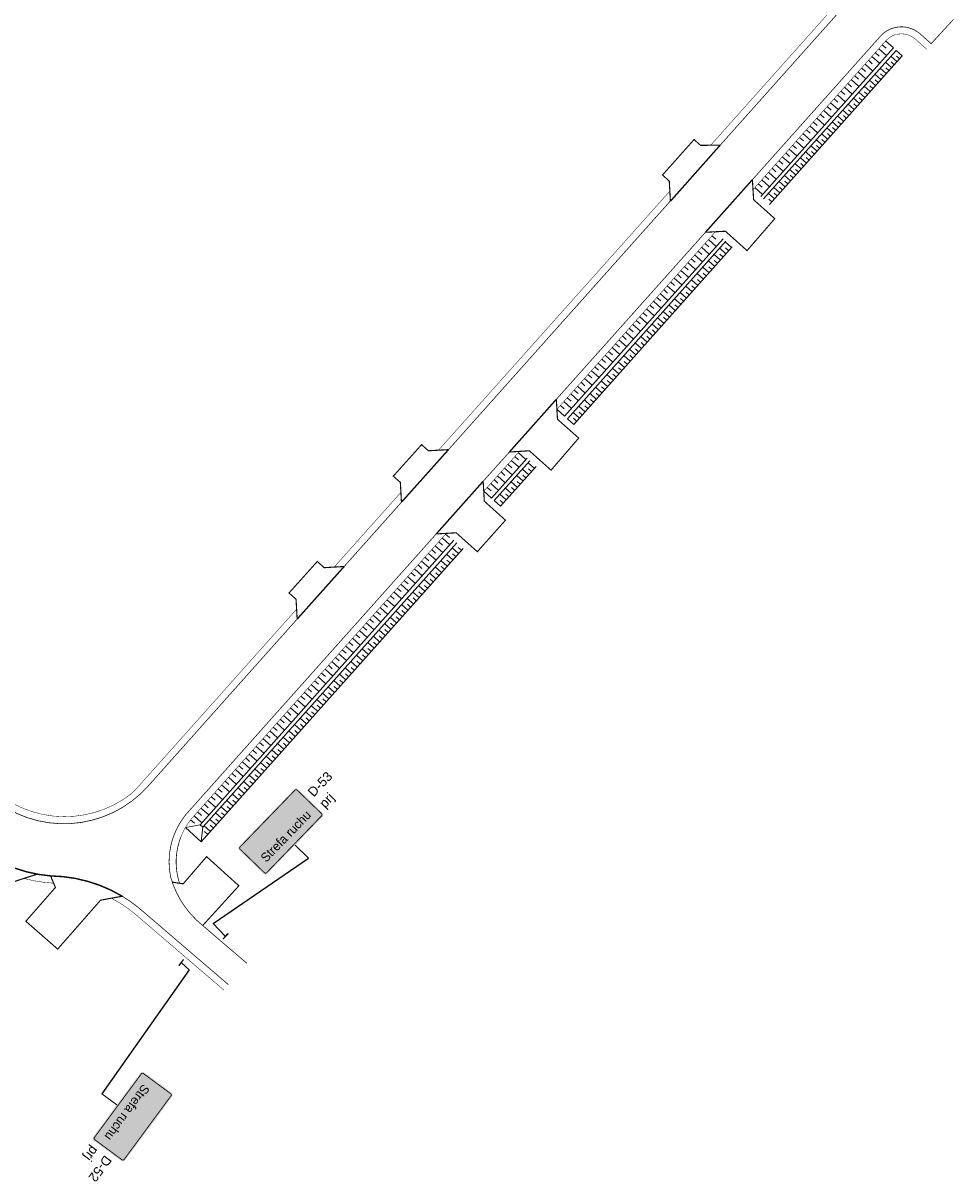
# Model space of a CAD drawing. Header units: metres. Extents: x 7442713 to 7443654, y 5636709 to 5637158.
# Tile 10 of 14: x 7443450 to 7443549, y 5636797 to 5636920. Entities that reach past the tile are written whole.
import ezdxf
from ezdxf.enums import TextEntityAlignment as Align

# ---------------------------------------------------------------- set-up
doc = ezdxf.new("R2010")
doc.units = ezdxf.units.M
doc.linetypes.add('CENTER2', pattern=[1.125, 0.75, -0.125, 0.125, -0.125])
doc.linetypes.add('DASHED2', pattern=[0.375, 0.25, -0.125])
for name, color, linetype in [('gaPionowe', 7, 'Continuous'), ('K_kraweżnika_najazdowy', 7, 'Continuous'), ('K_krawędź pobocza', 7, 'Continuous'), ('K_pobocze', 32, 'Continuous'), ('K_rama zjazdu', 7, 'Continuous'), ('K_rów', 7, 'Continuous'), ('K_Skarpa', 7, 'Continuous'), ('zzz.gaVSDodTekst', 7, 'Continuous'), ('zzz.gaVSDomyslna', 7, 'Continuous'), ('zzz.gaVSNazwa', 7, 'Continuous'), ('zzz.gaVSStan', 7, 'Continuous'), ('zzz.gaVSWielkość', 7, 'Continuous')]:
    doc.layers.add(name, color=color, linetype=linetype)
doc.styles.add('GA-ATR-TEXT', font='arial.ttf', dxfattribs={"width": 0.9})
doc.styles.add('GA-SIGN-TEXT', font='GA_OZ_PION.ttf')
doc.styles.get("Standard").update_dxf_attribs({"font": 'simplex.shx'})
doc.dimstyles.new('GA-LEADER', dxfattribs={"dimtxt": 1, "dimasz": 1, "dimexe": 1, "dimexo": 1, "dimgap": 1, "dimtad": 1, "dimtxsty": 'Standard', "dimcen": 1, "dimadec": 0, "dimazin": 0, "dimtfac": 1, "dimtmove": 0, "dimatfit": 3, "dimfxl": 1, "dimarcsym": 0})

# ---------------------------------------------------------------- blocks, each defined once
blk = doc.blocks.new('gaVSTVcolumn0')
at = {"color": 0, "linetype": 'ByBlock', "lineweight": -2}
for p, q in [((-400, -30), (400, -30)), ((-400, -60), (-400, -30)), ((400, -60), (-400, -60)), ((400, -30), (400, -60))]:
    blk.add_line(p, q, dxfattribs=at)
blk.add_circle((0, 0), 30, dxfattribs=at)
blk = doc.blocks.new('gaVScolumn0')
at = {"color": 0, "linetype": 'ByBlock', "lineweight": -2}
blk.add_line((0, 0), (0, 400), dxfattribs=at)
at = {"color": 7, "style": 'GA-ATR-TEXT', "width": 0.9}
blk.add_attdef('X2', text='', height=150, dxfattribs=at).set_placement((-50, 0), align=Align.BOTTOM_RIGHT)
blk = doc.blocks.new('*U1257')
at = {"layer": 'zzz.gaVSDomyslna', "lineweight": 0, "true_color": 0xffffff}
blk.add_hatch(color=7, dxfattribs=at).paths.add_polyline_path([(450, 390, 0.414214), (420, 420), (-420, 420, 0.414214), (-450, 390), (-450, 30, 0.414214), (-420, 0), (420, 0, 0.414214), (450, 30)])
blk = doc.blocks.new('*U1258')
at = {"layer": 'zzz.gaVSDomyslna', "color": 18, "lineweight": 0, "true_color": 0x000000, "const_width": 9}
blk.add_lwpolyline([(436.5, 390), (436.5, 30, -0.414214), (420, 13.5), (-420, 13.5, -0.414214), (-436.5, 30), (-436.5, 390, -0.414214), (-420, 406.5), (420, 406.5, -0.414214), (436.5, 390, -1)], format="xyb", dxfattribs=at)
blk = doc.blocks.new('*U1259')
at = {"layer": 'zzz.gaVSDomyslna', "lineweight": 0, "true_color": 0x000000}
h = blk.add_hatch(color=18, dxfattribs=at)
edge = h.paths.add_edge_path()
edge.add_line((66, 305), (60, 311))
edge.add_line((60, 311), (53, 346))
edge.add_ellipse((0, -2054), major_axis=(1698, 1698), ratio=1, start_angle=43.7374, end_angle=46.2626)
edge.add_line((-53, 346), (-60, 311))
edge.add_line((-60, 311), (-66, 305))
edge.add_line((-66, 305), (-66, 251))
edge.add_line((-66, 251), (-60, 251))
edge.add_line((-60, 251), (-60, 233))
edge.add_line((-60, 233), (-42, 233))
edge.add_line((-42, 233), (-42, 251))
edge.add_line((-42, 251), (42, 251))
edge.add_line((42, 251), (42, 233))
edge.add_line((42, 233), (60, 233))
edge.add_line((60, 233), (60, 251))
edge.add_line((60, 251), (66, 251))
edge.add_line((66, 251), (66, 305))
h.paths.add_polyline_path([(60, 269), (60, 263), (-60, 263), (-60, 269)], flags=16)
h.paths.add_polyline_path([(-50, 311), (-46, 335), (46, 335), (50, 311)], flags=16)
edge = h.paths.add_edge_path(flags=16)
edge.add_ellipse((51, 287), major_axis=(-6.36, 6.36), ratio=1, start_angle=44.9998, end_angle=225.0003, ccw=False)
edge.add_ellipse((51, 287), major_axis=(6.36, 6.36), ratio=1, start_angle=-44.9998, end_angle=135, ccw=False)
edge = h.paths.add_edge_path(flags=16)
edge.add_ellipse((-51, 287), major_axis=(6.36, 6.36), ratio=1, start_angle=-44.9998, end_angle=135, ccw=False)
edge.add_ellipse((-51, 287), major_axis=(-6.36, 6.36), ratio=1, start_angle=44.9998, end_angle=225.0003, ccw=False)
at = {"layer": 'zzz.gaVSDomyslna', "color": 18, "linetype": 'ByBlock', "lineweight": 0, "true_color": 0x000000, "style": 'GA-SIGN-TEXT'}
blk.add_text('Strefa ruchu', height=96, dxfattribs=at).set_placement((0, 89), align=Align.CENTER)
blk = doc.blocks.new('*U1260')
at = {"layer": 'zzz.gaVSDomyslna', "lineweight": 0}
blk.add_hatch(color=10, dxfattribs=at).paths.add_polyline_path([(432, 378.494), (432, 390, 0.414214), (420, 402), (340.487, 402), (-432, 41.5059), (-432, 30, 0.414214), (-420, 18), (-340.487, 18)])
blk = doc.blocks.new('*U1262')
at = {"layer": 'zzz.gaVSDomyslna', "color": 7, "lineweight": 13, "true_color": 0xffffff, "xscale": 2, "yscale": 2}
blk.add_blockref('*U1257', (0, 0), dxfattribs=at)
at = {"layer": 'zzz.gaVSDomyslna', "color": 18, "lineweight": 13, "true_color": 0x000000, "xscale": 2, "yscale": 2}
for name in ['*U1258', '*U1259']:
    blk.add_blockref(name, (0, 0), dxfattribs=at)
at = {"layer": 'zzz.gaVSDomyslna', "color": 10, "lineweight": 13, "xscale": 2, "yscale": 2}
blk.add_blockref('*U1260', (0, 0), dxfattribs=at)
blk = doc.blocks.new('*U1256')
at = {"layer": 'zzz.gaVSDomyslna', "lineweight": 13}
blk.add_blockref('*U1262', (0, 0), dxfattribs=at)
at = {"layer": 'zzz.gaVSDodTekst', "flags": 1}
blk.add_attdef('Addtext', text='', height=1, dxfattribs=at).set_placement((0, 0), align=Align.MIDDLE_LEFT)
at = {"layer": 'zzz.gaVSDomyslna', "flags": 1}
for tag in ['Height', 'Width', 'Position', 'Route', 'ItemNo', 'ID']:
    blk.add_attdef(tag, text='', height=1, dxfattribs=at).set_placement((0, 0), align=Align.MIDDLE_LEFT)
at = {"layer": 'zzz.gaVSNazwa', "style": 'GA-ATR-TEXT'}
blk.add_attdef('Name', text='', height=200, dxfattribs=at).set_placement((1000, 520), align=Align.MIDDLE_LEFT)
at = {"layer": 'zzz.gaVSStan', "style": 'GA-ATR-TEXT'}
blk.add_attdef('State', text='', height=200, dxfattribs=at).set_placement((1000, 180), align=Align.MIDDLE_LEFT)
at = {"layer": 'zzz.gaVSWielkość', "flags": 1}
blk.add_attdef('Size', text='', height=1, dxfattribs=at).set_placement((0, 0), align=Align.MIDDLE_LEFT)
blk = doc.blocks.new('*U1264')
at = {"layer": 'zzz.gaVSDomyslna', "lineweight": 0, "true_color": 0xffffff}
blk.add_hatch(color=7, dxfattribs=at).paths.add_polyline_path([(450, 390, 0.414214), (420, 420), (-420, 420, 0.414214), (-450, 390), (-450, 30, 0.414214), (-420, 0), (420, 0, 0.414214), (450, 30)])
blk = doc.blocks.new('*U1265')
at = {"layer": 'zzz.gaVSDomyslna', "color": 18, "lineweight": 0, "true_color": 0x000000, "const_width": 9}
blk.add_lwpolyline([(436.5, 390), (436.5, 30, -0.414214), (420, 13.5), (-420, 13.5, -0.414214), (-436.5, 30), (-436.5, 390, -0.414214), (-420, 406.5), (420, 406.5, -0.414214), (436.5, 390, -1)], format="xyb", dxfattribs=at)
blk = doc.blocks.new('*U1266')
at = {"layer": 'zzz.gaVSDomyslna', "lineweight": 0, "true_color": 0x000000}
h = blk.add_hatch(color=18, dxfattribs=at)
edge = h.paths.add_edge_path()
edge.add_line((66, 305), (60, 311))
edge.add_line((60, 311), (53, 346))
edge.add_ellipse((0, -2054), major_axis=(1698, 1698), ratio=1, start_angle=43.7374, end_angle=46.2626)
edge.add_line((-53, 346), (-60, 311))
edge.add_line((-60, 311), (-66, 305))
edge.add_line((-66, 305), (-66, 251))
edge.add_line((-66, 251), (-60, 251))
edge.add_line((-60, 251), (-60, 233))
edge.add_line((-60, 233), (-42, 233))
edge.add_line((-42, 233), (-42, 251))
edge.add_line((-42, 251), (42, 251))
edge.add_line((42, 251), (42, 233))
edge.add_line((42, 233), (60, 233))
edge.add_line((60, 233), (60, 251))
edge.add_line((60, 251), (66, 251))
edge.add_line((66, 251), (66, 305))
h.paths.add_polyline_path([(60, 269), (60, 263), (-60, 263), (-60, 269)], flags=16)
h.paths.add_polyline_path([(-50, 311), (-46, 335), (46, 335), (50, 311)], flags=16)
edge = h.paths.add_edge_path(flags=16)
edge.add_ellipse((51, 287), major_axis=(-6.36, 6.36), ratio=1, start_angle=44.9998, end_angle=225.0003, ccw=False)
edge.add_ellipse((51, 287), major_axis=(6.36, 6.36), ratio=1, start_angle=-44.9998, end_angle=135, ccw=False)
edge = h.paths.add_edge_path(flags=16)
edge.add_ellipse((-51, 287), major_axis=(6.36, 6.36), ratio=1, start_angle=-44.9998, end_angle=135, ccw=False)
edge.add_ellipse((-51, 287), major_axis=(-6.36, 6.36), ratio=1, start_angle=44.9998, end_angle=225.0003, ccw=False)
at = {"layer": 'zzz.gaVSDomyslna', "color": 18, "linetype": 'ByBlock', "lineweight": 0, "true_color": 0x000000, "style": 'GA-SIGN-TEXT'}
blk.add_text('Strefa ruchu', height=96, dxfattribs=at).set_placement((0, 89), align=Align.CENTER)
blk = doc.blocks.new('*U1268')
at = {"layer": 'zzz.gaVSDomyslna', "color": 7, "lineweight": 13, "true_color": 0xffffff, "xscale": 2, "yscale": 2}
blk.add_blockref('*U1264', (0, 0), dxfattribs=at)
at = {"layer": 'zzz.gaVSDomyslna', "color": 18, "lineweight": 13, "true_color": 0x000000, "xscale": 2, "yscale": 2}
for name in ['*U1265', '*U1266']:
    blk.add_blockref(name, (0, 0), dxfattribs=at)
blk = doc.blocks.new('*U1263')
at = {"layer": 'zzz.gaVSDomyslna', "lineweight": 13}
blk.add_blockref('*U1268', (0, 0), dxfattribs=at)
at = {"layer": 'zzz.gaVSDodTekst', "flags": 1}
blk.add_attdef('Addtext', text='', height=1, dxfattribs=at).set_placement((0, 0), align=Align.MIDDLE_LEFT)
at = {"layer": 'zzz.gaVSDomyslna', "flags": 1}
for tag in ['Height', 'Width', 'Position', 'Route', 'ItemNo', 'ID']:
    blk.add_attdef(tag, text='', height=1, dxfattribs=at).set_placement((0, 0), align=Align.MIDDLE_LEFT)
at = {"layer": 'zzz.gaVSNazwa', "style": 'GA-ATR-TEXT'}
blk.add_attdef('Name', text='', height=200, dxfattribs=at).set_placement((1000, 520), align=Align.MIDDLE_LEFT)
at = {"layer": 'zzz.gaVSStan', "style": 'GA-ATR-TEXT'}
blk.add_attdef('State', text='', height=200, dxfattribs=at).set_placement((1000, 180), align=Align.MIDDLE_LEFT)
at = {"layer": 'zzz.gaVSWielkość', "flags": 1}
blk.add_attdef('Size', text='', height=1, dxfattribs=at).set_placement((0, 0), align=Align.MIDDLE_LEFT)

msp = doc.modelspace()

# ---------------------------------------------------------------- linework, layer by layer
at = {"layer": 'K_kraweżnika_najazdowy', "color": 0, "linetype": 'DASHED2', "ltscale": 4, "const_width": 0.15}
for points in [[(7443519.3, 5636901.29), (7443524.6, 5636907.26)], [(7443523.03, 5636897.99), (7443528.02, 5636903.58)], [(7443502.18, 5636874.63), (7443507.17, 5636880.23)], [(7443490.7, 5636869.29), (7443495.7, 5636874.88)], [(7443494.4, 5636865.92), (7443499.39, 5636871.52)], [(7443479.61, 5636856.87), (7443484.61, 5636862.46)]]:
    msp.add_lwpolyline(points, dxfattribs=at)
msp.add_lwpolyline([(7443445.12, 5636832.99, 0.158268), (7443453.39, 5636829.56, -0.131943), (7443461.01, 5636827.4, 0.74534)], format="xyb", dxfattribs=at)
at = {"layer": 'K_krawędź pobocza', "color": 76, "linetype": 'CENTER2', "ltscale": 3, "const_width": 0.08, "flags": 128}
for points in [[(7443534.77, 5636928.86), (7443537.61, 5636926.36, -0.415968), (7443537.86, 5636922.11), (7443524.29, 5636906.91)], [(7443547.03, 5636918.04), (7443545.86, 5636919.08, 0.41276), (7443541.63, 5636918.83), (7443528.02, 5636903.58)], [(7443473.54, 5636850.07), (7443463.76, 5636839.11, -0.411822), (7443446.89, 5636838.09), (7443436.4, 5636847.3)], [(7443466.14, 5636829.5, -0.123091), (7443466.33, 5636833.37, -0.093826), (7443467.72, 5636836.02)], [(7443467.1, 5636828.78, -0.154415), (7443467.05, 5636833.15, -0.01771), (7443467.22, 5636833.64)], [(7443453.39, 5636829.56, -0.024695), (7443451.97, 5636829.75, -0.024695)], [(7443474.26, 5636820.27), (7443469.62, 5636824.24, -0.160258), (7443466.14, 5636829.5, 0.041829)], [(7443472.31, 5636817.99), (7443463.04, 5636825.93, 0.041829), (7443461.01, 5636827.4, 0.041829)]]:
    msp.add_lwpolyline(points, format="xyb", dxfattribs=at)
for points in [[(7443547.03, 5636918.04), (7443549.4, 5636920.62)], [(7443519.29, 5636901.31), (7443495.7, 5636874.88)], [(7443523.03, 5636897.99), (7443507.17, 5636880.23)], [(7443502.18, 5636874.63), (7443499.39, 5636871.52)], [(7443490.7, 5636869.29), (7443484.61, 5636862.46)], [(7443494.4, 5636865.92), (7443477.42, 5636846.9)], [(7443479.61, 5636856.87), (7443473.54, 5636850.07)], [(7443467.72, 5636836.02), (7443477.42, 5636846.9)]]:
    msp.add_lwpolyline(points, dxfattribs=at)
at = {"layer": 'K_pobocze', "linetype": 'ByBlock', "ltscale": 4, "const_width": 0.05}
for points in [[(7443534.27, 5636928.3), (7443537.11, 5636925.79, -0.415968), (7443537.3, 5636922.61), (7443523.58, 5636907.24)], [(7443546.57, 5636917.44), (7443545.36, 5636918.52, 0.41276), (7443542.19, 5636918.33), (7443528.09, 5636902.53)], [(7443472.99, 5636850.57), (7443462.54, 5636838.86, -0.017722), (7443462.03, 5636838.34, -0.017722)], [(7443462.03, 5636838.34, -0.350657), (7443447.65, 5636838.42), (7443436.33, 5636848.36)], [(7443468.35, 5636835.62, 0.078269), (7443467.22, 5636833.64, 0.078269)], [(7443453.71, 5636828.79, -0.052388), (7443450.56, 5636829.29)], [(7443471.82, 5636817.42), (7443462.55, 5636825.36, 0.057385), (7443459.85, 5636827.19, 0.057385)]]:
    msp.add_lwpolyline(points, format="xyb", dxfattribs=at)
for points in [[(7443519.24, 5636902.37), (7443494.64, 5636874.82)], [(7443524.08, 5636898.04), (7443507.23, 5636879.17)], [(7443503.24, 5636874.69), (7443499.45, 5636870.46)], [(7443490.64, 5636870.34), (7443483.55, 5636862.4)], [(7443495.46, 5636865.98), (7443468.35, 5636835.62)], [(7443479.55, 5636857.92), (7443472.96, 5636850.54)], [(7443471.82, 5636817.42), (7443466.98, 5636821.56)]]:
    msp.add_lwpolyline(points, dxfattribs=at)
at = {"layer": 'K_rama zjazdu', "const_width": 0.12, "flags": 128}
for points in [[(7443524.6, 5636907.26), (7443522.51, 5636907.23), (7443521.82, 5636907.85), (7443518.46, 5636904.08), (7443519.18, 5636903.43), (7443519.3, 5636901.29)], [(7443523.03, 5636897.99), (7443525.15, 5636898.1), (7443527.45, 5636896.04), (7443530.4, 5636899.44), (7443528.15, 5636901.45), (7443528.02, 5636903.58)], [(7443507.17, 5636880.23), (7443507.29, 5636878.11), (7443509.55, 5636876.11), (7443506.61, 5636872.7), (7443504.3, 5636874.76), (7443502.18, 5636874.63)], [(7443490.7, 5636869.29), (7443490.58, 5636871.4), (7443489.83, 5636872.06), (7443492.84, 5636875.41), (7443493.57, 5636874.76), (7443495.7, 5636874.88)], [(7443499.39, 5636871.52), (7443499.51, 5636869.4), (7443501.76, 5636867.38), (7443498.77, 5636864.03), (7443496.52, 5636866.04), (7443494.4, 5636865.92)], [(7443479.61, 5636856.87), (7443479.49, 5636858.98), (7443478.74, 5636859.64), (7443481.75, 5636862.99), (7443482.48, 5636862.33), (7443484.61, 5636862.46)], [(7443451.97, 5636829.75), (7443449.52, 5636828.96), (7443447.96, 5636827.18), (7443444.58, 5636830.15), (7443445.29, 5636830.97), (7443445.12, 5636832.99)], [(7443469.57, 5636824.29), (7443473.41, 5636828.51), (7443469.98, 5636831.61), (7443467.49, 5636828.72), (7443466.32, 5636828.9)], [(7443461.01, 5636827.4), (7443458.7, 5636826.98), (7443454.14, 5636821.78), (7443450.76, 5636824.74), (7443453.9, 5636828.33), (7443453.39, 5636829.56)]]:
    msp.add_lwpolyline(points, dxfattribs=at)
at = {"layer": 'K_rów', "lineweight": 9}
for points in [[(7443543.01, 5636917.6), (7443528.91, 5636901.79)], [(7443543.31, 5636917.33), (7443529.2, 5636901.53)], [(7443543.95, 5636916.76), (7443529.84, 5636900.96)], [(7443524.9, 5636897.31), (7443508.05, 5636878.44)], [(7443525.2, 5636897.04), (7443508.35, 5636878.17)], [(7443525.87, 5636896.44), (7443509.02, 5636877.57)], [(7443504.06, 5636873.96), (7443500.28, 5636869.72)], [(7443504.36, 5636873.69), (7443500.57, 5636869.46)], [(7443505.03, 5636873.1), (7443501.24, 5636868.86)], [(7443496.28, 5636865.25), (7443469.28, 5636835)], [(7443496.58, 5636864.98), (7443469.58, 5636834.74)], [(7443497.25, 5636864.38), (7443469.41, 5636833.2)]]:
    msp.add_lwpolyline(points, dxfattribs=at)
at = {"layer": 'K_Skarpa', "lineweight": 9}
for p, q in [((7443541.83, 5636917.92), (7443542.24, 5636917.55)), ((7443542.19, 5636918.33), (7443543.01, 5636917.6)), ((7443540.73, 5636916.69), (7443541.55, 5636915.96)), ((7443541.09, 5636917.1), (7443541.5, 5636916.73)), ((7443541.46, 5636917.51), (7443542.28, 5636916.78)), ((7443543.38, 5636916.13), (7443542.75, 5636916.7)), ((7443543.95, 5636916.76), (7443543.31, 5636917.33)), ((7443543.66, 5636916.45), (7443543.35, 5636916.73)), ((7443539.63, 5636915.46), (7443540.04, 5636915.09)), ((7443540, 5636915.87), (7443540.82, 5636915.13)), ((7443540.36, 5636916.28), (7443540.77, 5636915.91)), ((7443542.25, 5636914.86), (7443541.61, 5636915.43)), ((7443542.81, 5636915.5), (7443542.18, 5636916.06)), ((7443542.53, 5636915.18), (7443542.21, 5636915.46)), ((7443543.1, 5636915.81), (7443542.78, 5636916.1)), ((7443538.53, 5636914.23), (7443539.35, 5636913.49)), ((7443538.9, 5636914.64), (7443539.31, 5636914.27)), ((7443539.26, 5636915.05), (7443540.08, 5636914.31)), ((7443541.12, 5636913.59), (7443540.48, 5636914.16)), ((7443541.68, 5636914.23), (7443541.05, 5636914.79)), ((7443541.4, 5636913.91), (7443541.08, 5636914.19)), ((7443541.96, 5636914.54), (7443541.65, 5636914.83)), ((7443537.43, 5636913), (7443537.84, 5636912.63)), ((7443537.8, 5636913.41), (7443538.62, 5636912.67)), ((7443538.16, 5636913.82), (7443538.57, 5636913.45)), ((7443539.98, 5636912.33), (7443539.35, 5636912.89)), ((7443540.55, 5636912.96), (7443539.92, 5636913.53)), ((7443540.27, 5636912.64), (7443539.95, 5636912.93)), ((7443540.83, 5636913.28), (7443540.52, 5636913.56)), ((7443536.33, 5636911.76), (7443537.15, 5636911.03)), ((7443536.7, 5636912.17), (7443537.11, 5636911.81)), ((7443537.06, 5636912.59), (7443537.89, 5636911.85)), ((7443539.42, 5636911.69), (7443538.78, 5636912.26)), ((7443539.13, 5636911.37), (7443538.82, 5636911.66)), ((7443539.7, 5636912.01), (7443539.38, 5636912.29)), ((7443535.23, 5636910.53), (7443535.64, 5636910.17)), ((7443535.6, 5636910.94), (7443536.42, 5636910.21)), ((7443535.97, 5636911.35), (7443536.38, 5636910.99)), ((7443538.29, 5636910.42), (7443537.65, 5636910.99)), ((7443538.85, 5636911.06), (7443538.22, 5636911.62)), ((7443538.57, 5636910.74), (7443538.25, 5636911.02)), ((7443534.13, 5636909.3), (7443534.96, 5636908.57)), ((7443534.5, 5636909.71), (7443534.91, 5636909.35)), ((7443534.87, 5636910.12), (7443535.69, 5636909.39)), ((7443537.15, 5636909.16), (7443536.52, 5636909.72)), ((7443537.72, 5636909.79), (7443537.08, 5636910.36)), ((7443537.44, 5636909.47), (7443537.12, 5636909.76)), ((7443538, 5636910.11), (7443537.69, 5636910.39)), ((7443533.04, 5636908.07), (7443533.45, 5636907.71)), ((7443533.4, 5636908.48), (7443534.22, 5636907.75)), ((7443533.77, 5636908.89), (7443534.18, 5636908.53)), ((7443536.02, 5636907.89), (7443535.39, 5636908.45)), ((7443536.59, 5636908.52), (7443535.95, 5636909.09)), ((7443536.3, 5636908.2), (7443535.99, 5636908.49)), ((7443536.87, 5636908.84), (7443536.55, 5636909.12)), ((7443531.94, 5636906.84), (7443532.76, 5636906.11)), ((7443532.3, 5636907.25), (7443532.71, 5636906.89)), ((7443532.67, 5636907.66), (7443533.49, 5636906.93)), ((7443534.89, 5636906.62), (7443534.25, 5636907.18)), ((7443535.45, 5636907.25), (7443534.82, 5636907.82)), ((7443535.17, 5636906.94), (7443534.85, 5636907.22)), ((7443535.74, 5636907.57), (7443535.42, 5636907.85)), ((7443530.84, 5636905.61), (7443531.25, 5636905.24)), ((7443531.2, 5636906.02), (7443532.02, 5636905.29)), ((7443531.57, 5636906.43), (7443531.98, 5636906.06)), ((7443533.76, 5636905.35), (7443533.12, 5636905.92)), ((7443534.32, 5636905.98), (7443533.69, 5636906.55)), ((7443534.04, 5636905.67), (7443533.72, 5636905.95)), ((7443534.61, 5636906.3), (7443534.29, 5636906.58)), ((7443529.74, 5636904.38), (7443530.56, 5636903.65)), ((7443530.11, 5636904.79), (7443530.52, 5636904.42)), ((7443530.47, 5636905.2), (7443531.29, 5636904.47)), ((7443532.62, 5636904.08), (7443531.99, 5636904.65)), ((7443533.19, 5636904.72), (7443532.56, 5636905.28)), ((7443532.91, 5636904.4), (7443532.59, 5636904.68)), ((7443533.47, 5636905.03), (7443533.16, 5636905.32)), ((7443528.64, 5636903.15), (7443529.05, 5636902.78)), ((7443529.01, 5636903.56), (7443529.83, 5636902.83)), ((7443529.37, 5636903.97), (7443529.78, 5636903.6)), ((7443531.49, 5636902.81), (7443530.86, 5636903.38)), ((7443532.06, 5636903.45), (7443531.42, 5636904.01)), ((7443531.78, 5636903.13), (7443531.46, 5636903.41)), ((7443532.34, 5636903.77), (7443532.02, 5636904.05)), ((7443528.27, 5636902.74), (7443529.09, 5636902.01)), ((7443530.36, 5636901.55), (7443529.73, 5636902.11)), ((7443530.93, 5636902.18), (7443530.29, 5636902.75)), ((7443530.64, 5636901.86), (7443530.33, 5636902.15)), ((7443531.21, 5636902.5), (7443530.89, 5636902.78)), ((7443530.08, 5636901.23), (7443529.76, 5636901.51)), ((7443523.35, 5636897.22), (7443524.17, 5636896.49)), ((7443523.72, 5636897.63), (7443524.13, 5636897.27)), ((7443525.81, 5636896.37), (7443525.13, 5636896.97)), ((7443522.25, 5636895.99), (7443522.66, 5636895.63)), ((7443522.62, 5636896.4), (7443523.44, 5636895.67)), ((7443522.98, 5636896.81), (7443523.39, 5636896.45)), ((7443525.21, 5636895.7), (7443524.54, 5636896.3)), ((7443524.91, 5636895.36), (7443524.57, 5636895.66)), ((7443525.51, 5636896.03), (7443525.17, 5636896.33)), ((7443521.15, 5636894.76), (7443521.97, 5636894.03)), ((7443521.52, 5636895.17), (7443521.93, 5636894.8)), ((7443521.88, 5636895.58), (7443522.71, 5636894.85)), ((7443524.01, 5636894.36), (7443523.34, 5636894.96)), ((7443524.61, 5636895.03), (7443523.94, 5636895.63)), ((7443524.31, 5636894.69), (7443523.97, 5636894.99)), ((7443520.05, 5636893.53), (7443520.46, 5636893.16)), ((7443520.42, 5636893.94), (7443521.24, 5636893.21)), ((7443520.79, 5636894.35), (7443521.2, 5636893.98)), ((7443522.81, 5636893.01), (7443522.14, 5636893.61)), ((7443523.41, 5636893.68), (7443522.74, 5636894.28)), ((7443523.11, 5636893.35), (7443522.77, 5636893.65)), ((7443523.71, 5636894.02), (7443523.37, 5636894.32)), ((7443518.95, 5636892.3), (7443519.78, 5636891.57)), ((7443519.32, 5636892.71), (7443519.73, 5636892.34)), ((7443519.69, 5636893.12), (7443520.51, 5636892.39)), ((7443521.61, 5636891.67), (7443520.94, 5636892.27)), ((7443522.21, 5636892.34), (7443521.54, 5636892.94)), ((7443521.91, 5636892.01), (7443521.57, 5636892.31)), ((7443522.51, 5636892.68), (7443522.17, 5636892.98)), ((7443517.86, 5636891.07), (7443518.27, 5636890.7)), ((7443518.22, 5636891.48), (7443519.04, 5636890.75)), ((7443518.59, 5636891.89), (7443519, 5636891.52)), ((7443520.41, 5636890.33), (7443519.74, 5636890.93)), ((7443521.01, 5636891), (7443520.34, 5636891.6)), ((7443520.71, 5636890.66), (7443520.38, 5636890.96)), ((7443521.31, 5636891.33), (7443520.98, 5636891.63)), ((7443516.76, 5636889.84), (7443517.58, 5636889.1)), ((7443517.12, 5636890.25), (7443517.53, 5636889.88)), ((7443517.49, 5636890.66), (7443518.31, 5636889.93)), ((7443519.21, 5636888.98), (7443518.54, 5636889.58)), ((7443519.81, 5636889.66), (7443519.14, 5636890.26)), ((7443519.51, 5636889.32), (7443519.18, 5636889.62)), ((7443520.11, 5636889.99), (7443519.78, 5636890.29)), ((7443515.66, 5636888.61), (7443516.07, 5636888.24)), ((7443516.02, 5636889.02), (7443516.84, 5636888.28)), ((7443516.39, 5636889.43), (7443516.8, 5636889.06)), ((7443518.61, 5636888.31), (7443517.94, 5636888.91)), ((7443518.31, 5636887.98), (7443517.98, 5636888.28)), ((7443518.91, 5636888.65), (7443518.58, 5636888.95)), ((7443514.56, 5636887.38), (7443515.38, 5636886.64)), ((7443514.93, 5636887.79), (7443515.34, 5636887.42)), ((7443515.29, 5636888.2), (7443516.11, 5636887.46)), ((7443517.42, 5636886.97), (7443516.74, 5636887.57)), ((7443518.01, 5636887.64), (7443517.34, 5636888.24)), ((7443517.71, 5636887.31), (7443517.38, 5636887.61)), ((7443513.46, 5636886.14), (7443513.87, 5636885.78)), ((7443513.83, 5636886.55), (7443514.65, 5636885.82)), ((7443514.19, 5636886.97), (7443514.6, 5636886.6)), ((7443516.22, 5636885.63), (7443515.54, 5636886.23)), ((7443516.82, 5636886.3), (7443516.14, 5636886.9)), ((7443516.52, 5636885.96), (7443516.18, 5636886.26)), ((7443517.12, 5636886.64), (7443516.78, 5636886.93)), ((7443512.36, 5636884.91), (7443513.18, 5636884.18)), ((7443512.73, 5636885.32), (7443513.14, 5636884.96)), ((7443513.09, 5636885.73), (7443513.91, 5636885)), ((7443515.02, 5636884.29), (7443514.35, 5636884.88)), ((7443515.62, 5636884.96), (7443514.95, 5636885.56)), ((7443515.32, 5636884.62), (7443514.98, 5636884.92)), ((7443515.92, 5636885.29), (7443515.58, 5636885.59)), ((7443511.26, 5636883.68), (7443511.67, 5636883.32)), ((7443511.63, 5636884.09), (7443512.45, 5636883.36)), ((7443512, 5636884.5), (7443512.41, 5636884.14)), ((7443513.82, 5636882.94), (7443513.15, 5636883.54)), ((7443514.42, 5636883.61), (7443513.75, 5636884.21)), ((7443514.12, 5636883.28), (7443513.78, 5636883.58)), ((7443514.72, 5636883.95), (7443514.38, 5636884.25)), ((7443510.16, 5636882.45), (7443510.98, 5636881.72)), ((7443510.53, 5636882.86), (7443510.94, 5636882.5)), ((7443510.9, 5636883.27), (7443511.72, 5636882.54)), ((7443512.62, 5636881.6), (7443511.95, 5636882.2)), ((7443513.22, 5636882.27), (7443512.55, 5636882.87)), ((7443512.92, 5636881.94), (7443512.58, 5636882.24)), ((7443513.52, 5636882.61), (7443513.18, 5636882.91)), ((7443509.06, 5636881.22), (7443509.48, 5636880.85)), ((7443509.43, 5636881.63), (7443510.25, 5636880.9)), ((7443509.8, 5636882.04), (7443510.21, 5636881.68)), ((7443512.02, 5636880.93), (7443511.35, 5636881.53)), ((7443511.72, 5636880.59), (7443511.39, 5636880.89)), ((7443512.32, 5636881.26), (7443511.98, 5636881.56)), ((7443507.97, 5636879.99), (7443508.79, 5636879.26)), ((7443508.33, 5636880.4), (7443508.74, 5636880.03)), ((7443508.7, 5636880.81), (7443509.52, 5636880.08)), ((7443510.82, 5636879.59), (7443510.15, 5636880.18)), ((7443511.42, 5636880.26), (7443510.75, 5636880.86)), ((7443511.12, 5636879.92), (7443510.79, 5636880.22)), ((7443507.23, 5636879.17), (7443508.05, 5636878.44)), ((7443507.6, 5636879.58), (7443508.01, 5636879.21)), ((7443509.62, 5636878.24), (7443508.95, 5636878.84)), ((7443510.22, 5636878.91), (7443509.55, 5636879.51)), ((7443509.92, 5636878.58), (7443509.59, 5636878.88)), ((7443510.52, 5636879.25), (7443510.19, 5636879.55)), ((7443509.02, 5636877.57), (7443508.35, 5636878.17)), ((7443509.32, 5636877.91), (7443508.99, 5636878.21)), ((7443502.38, 5636873.74), (7443503.21, 5636873.01)), ((7443502.75, 5636874.15), (7443503.16, 5636873.78)), ((7443503.12, 5636874.56), (7443503.94, 5636873.83)), ((7443504.84, 5636872.89), (7443504.17, 5636873.49)), ((7443501.29, 5636872.51), (7443501.7, 5636872.14)), ((7443501.65, 5636872.92), (7443502.47, 5636872.19)), ((7443502.02, 5636873.33), (7443502.43, 5636872.96)), ((7443504.24, 5636872.21), (7443503.57, 5636872.81)), ((7443504.54, 5636872.55), (7443504.21, 5636872.85)), ((7443500.19, 5636871.28), (7443501.01, 5636870.54)), ((7443500.55, 5636871.69), (7443500.96, 5636871.32)), ((7443500.92, 5636872.1), (7443501.74, 5636871.36)), ((7443503.04, 5636870.87), (7443502.37, 5636871.47)), ((7443503.64, 5636871.54), (7443502.97, 5636872.14)), ((7443503.34, 5636871.21), (7443503.01, 5636871.51)), ((7443503.94, 5636871.88), (7443503.61, 5636872.18)), ((7443499.45, 5636870.46), (7443500.28, 5636869.72)), ((7443499.82, 5636870.87), (7443500.23, 5636870.5)), ((7443501.84, 5636869.53), (7443501.17, 5636870.13)), ((7443502.44, 5636870.2), (7443501.77, 5636870.8)), ((7443502.14, 5636869.86), (7443501.81, 5636870.16)), ((7443502.74, 5636870.54), (7443502.41, 5636870.84)), ((7443501.24, 5636868.86), (7443500.57, 5636869.46)), ((7443501.54, 5636869.19), (7443501.21, 5636869.49)), ((7443494.66, 5636865.08), (7443495.07, 5636864.71)), ((7443495.02, 5636865.49), (7443495.84, 5636864.76)), ((7443495.39, 5636865.9), (7443495.8, 5636865.53)), ((7443493.56, 5636863.85), (7443494.38, 5636863.12)), ((7443493.92, 5636864.26), (7443494.33, 5636863.89)), ((7443494.29, 5636864.67), (7443495.11, 5636863.94)), ((7443496.17, 5636863.17), (7443495.5, 5636863.77)), ((7443496.77, 5636863.84), (7443496.1, 5636864.44)), ((7443496.47, 5636863.51), (7443496.13, 5636863.81)), ((7443497.07, 5636864.18), (7443496.73, 5636864.48)), ((7443492.46, 5636862.62), (7443492.87, 5636862.25)), ((7443492.82, 5636863.03), (7443493.64, 5636862.3)), ((7443493.19, 5636863.44), (7443493.6, 5636863.07)), ((7443494.97, 5636861.83), (7443494.3, 5636862.43)), ((7443495.57, 5636862.5), (7443494.9, 5636863.1)), ((7443495.27, 5636862.17), (7443494.94, 5636862.47)), ((7443495.87, 5636862.84), (7443495.53, 5636863.14)), ((7443491.36, 5636861.39), (7443492.18, 5636860.65)), ((7443491.72, 5636861.8), (7443492.14, 5636861.43)), ((7443492.09, 5636862.21), (7443492.91, 5636861.48)), ((7443494.37, 5636861.16), (7443493.7, 5636861.76)), ((7443494.67, 5636861.49), (7443494.34, 5636861.79)), ((7443490.26, 5636860.16), (7443490.67, 5636859.79)), ((7443490.63, 5636860.57), (7443491.45, 5636859.83)), ((7443490.99, 5636860.98), (7443491.4, 5636860.61)), ((7443493.17, 5636859.82), (7443492.5, 5636860.42)), ((7443493.77, 5636860.49), (7443493.1, 5636861.09)), ((7443493.47, 5636860.15), (7443493.14, 5636860.45)), ((7443494.07, 5636860.82), (7443493.74, 5636861.12)), ((7443489.16, 5636858.93), (7443489.98, 5636858.19)), ((7443489.53, 5636859.34), (7443489.94, 5636858.97)), ((7443489.89, 5636859.75), (7443490.71, 5636859.01)), ((7443491.97, 5636858.47), (7443491.3, 5636859.07)), ((7443492.57, 5636859.15), (7443491.9, 5636859.74)), ((7443492.27, 5636858.81), (7443491.94, 5636859.11)), ((7443492.87, 5636859.48), (7443492.54, 5636859.78)), ((7443488.06, 5636857.69), (7443488.47, 5636857.33)), ((7443488.43, 5636858.11), (7443489.25, 5636857.37)), ((7443488.79, 5636858.52), (7443489.2, 5636858.15)), ((7443490.78, 5636857.13), (7443490.1, 5636857.73)), ((7443491.38, 5636857.8), (7443490.7, 5636858.4)), ((7443491.08, 5636857.47), (7443490.74, 5636857.77)), ((7443491.67, 5636858.14), (7443491.34, 5636858.44)), ((7443486.96, 5636856.46), (7443487.78, 5636855.73)), ((7443487.33, 5636856.87), (7443487.74, 5636856.51)), ((7443487.7, 5636857.28), (7443488.52, 5636856.55)), ((7443489.58, 5636855.79), (7443488.91, 5636856.39)), ((7443490.18, 5636856.46), (7443489.51, 5636857.06)), ((7443489.88, 5636856.12), (7443489.54, 5636856.42)), ((7443490.48, 5636856.8), (7443490.14, 5636857.09)), ((7443485.86, 5636855.23), (7443486.27, 5636854.87)), ((7443486.23, 5636855.64), (7443487.05, 5636854.91)), ((7443486.6, 5636856.05), (7443487.01, 5636855.69)), ((7443488.38, 5636854.45), (7443487.71, 5636855.04)), ((7443488.98, 5636855.12), (7443488.31, 5636855.72)), ((7443488.68, 5636854.78), (7443488.34, 5636855.08)), ((7443489.28, 5636855.45), (7443488.94, 5636855.75)), ((7443484.77, 5636854), (7443485.59, 5636853.27)), ((7443485.13, 5636854.41), (7443485.54, 5636854.05)), ((7443485.5, 5636854.82), (7443486.32, 5636854.09)), ((7443487.78, 5636853.77), (7443487.11, 5636854.37)), ((7443488.08, 5636854.11), (7443487.74, 5636854.41)), ((7443483.67, 5636852.77), (7443484.08, 5636852.41)), ((7443484.03, 5636853.18), (7443484.85, 5636852.45)), ((7443484.4, 5636853.59), (7443484.81, 5636853.23)), ((7443486.58, 5636852.43), (7443485.91, 5636853.03)), ((7443487.18, 5636853.1), (7443486.51, 5636853.7)), ((7443486.88, 5636852.77), (7443486.54, 5636853.07)), ((7443487.48, 5636853.44), (7443487.14, 5636853.74)), ((7443482.57, 5636851.54), (7443483.39, 5636850.81)), ((7443482.93, 5636851.95), (7443483.34, 5636851.58)), ((7443483.3, 5636852.36), (7443484.12, 5636851.63)), ((7443485.38, 5636851.09), (7443484.71, 5636851.69)), ((7443485.98, 5636851.76), (7443485.31, 5636852.36)), ((7443485.68, 5636851.42), (7443485.35, 5636851.72)), ((7443486.28, 5636852.1), (7443485.94, 5636852.4)), ((7443481.47, 5636850.31), (7443481.88, 5636849.94)), ((7443481.84, 5636850.72), (7443482.66, 5636849.99)), ((7443482.2, 5636851.13), (7443482.61, 5636850.76)), ((7443484.18, 5636849.75), (7443483.51, 5636850.35)), ((7443484.78, 5636850.42), (7443484.11, 5636851.02)), ((7443484.48, 5636850.08), (7443484.15, 5636850.38)), ((7443485.08, 5636850.75), (7443484.75, 5636851.05)), ((7443480.37, 5636849.08), (7443481.19, 5636848.35)), ((7443480.74, 5636849.49), (7443481.15, 5636849.12)), ((7443481.1, 5636849.9), (7443481.92, 5636849.17)), ((7443482.98, 5636848.4), (7443482.31, 5636849)), ((7443483.58, 5636849.07), (7443482.91, 5636849.67)), ((7443483.28, 5636848.74), (7443482.95, 5636849.04)), ((7443483.88, 5636849.41), (7443483.55, 5636849.71)), ((7443479.27, 5636847.85), (7443479.68, 5636847.48)), ((7443479.64, 5636848.26), (7443480.46, 5636847.53)), ((7443480, 5636848.67), (7443480.41, 5636848.3)), ((7443481.79, 5636847.06), (7443481.11, 5636847.66)), ((7443482.38, 5636847.73), (7443481.71, 5636848.33)), ((7443482.08, 5636847.4), (7443481.75, 5636847.7)), ((7443482.68, 5636848.07), (7443482.35, 5636848.37)), ((7443478.17, 5636846.62), (7443478.99, 5636845.88)), ((7443478.54, 5636847.03), (7443478.95, 5636846.66)), ((7443478.91, 5636847.44), (7443479.73, 5636846.71)), ((7443481.19, 5636846.39), (7443480.51, 5636846.99)), ((7443481.49, 5636846.72), (7443481.15, 5636847.02)), ((7443477.07, 5636845.39), (7443477.48, 5636845.02)), ((7443477.44, 5636845.8), (7443478.26, 5636845.06)), ((7443477.81, 5636846.21), (7443478.22, 5636845.84)), ((7443479.99, 5636845.05), (7443479.32, 5636845.65)), ((7443480.59, 5636845.72), (7443479.92, 5636846.32)), ((7443480.29, 5636845.38), (7443479.95, 5636845.68)), ((7443480.89, 5636846.05), (7443480.55, 5636846.35)), ((7443475.97, 5636844.16), (7443476.8, 5636843.42)), ((7443476.34, 5636844.57), (7443476.75, 5636844.2)), ((7443476.71, 5636844.98), (7443477.53, 5636844.24)), ((7443478.79, 5636843.7), (7443478.12, 5636844.3)), ((7443479.39, 5636844.37), (7443478.72, 5636844.97)), ((7443479.09, 5636844.04), (7443478.75, 5636844.34)), ((7443479.69, 5636844.71), (7443479.35, 5636845.01)), ((7443474.88, 5636842.92), (7443475.29, 5636842.56)), ((7443475.24, 5636843.33), (7443476.06, 5636842.6)), ((7443475.61, 5636843.75), (7443476.02, 5636843.38)), ((7443477.59, 5636842.36), (7443476.92, 5636842.96)), ((7443478.19, 5636843.03), (7443477.52, 5636843.63)), ((7443477.89, 5636842.7), (7443477.55, 5636843)), ((7443478.49, 5636843.37), (7443478.15, 5636843.67)), ((7443473.78, 5636841.69), (7443474.6, 5636840.96)), ((7443474.14, 5636842.1), (7443474.55, 5636841.74)), ((7443474.51, 5636842.51), (7443475.33, 5636841.78)), ((7443476.39, 5636841.02), (7443475.72, 5636841.62)), ((7443476.99, 5636841.69), (7443476.32, 5636842.29)), ((7443476.69, 5636841.35), (7443476.35, 5636841.65)), ((7443477.29, 5636842.02), (7443476.95, 5636842.32)), ((7443472.68, 5636840.46), (7443473.09, 5636840.1)), ((7443473.04, 5636840.87), (7443473.87, 5636840.14)), ((7443473.41, 5636841.28), (7443473.82, 5636840.92)), ((7443475.19, 5636839.67), (7443474.52, 5636840.27)), ((7443475.79, 5636840.35), (7443475.12, 5636840.95)), ((7443475.49, 5636840.01), (7443475.16, 5636840.31)), ((7443476.09, 5636840.68), (7443475.76, 5636840.98)), ((7443471.58, 5636839.23), (7443472.4, 5636838.5)), ((7443471.95, 5636839.64), (7443472.36, 5636839.28)), ((7443472.31, 5636840.05), (7443473.13, 5636839.32)), ((7443474.59, 5636839), (7443473.92, 5636839.6)), ((7443474.89, 5636839.34), (7443474.56, 5636839.64)), ((7443470.48, 5636838), (7443470.89, 5636837.63)), ((7443470.85, 5636838.41), (7443471.67, 5636837.68)), ((7443471.21, 5636838.82), (7443471.62, 5636838.46)), ((7443473.39, 5636837.66), (7443472.72, 5636838.26)), ((7443473.99, 5636838.33), (7443473.32, 5636838.93)), ((7443473.69, 5636838), (7443473.36, 5636838.3)), ((7443474.29, 5636838.67), (7443473.96, 5636838.97)), ((7443469.38, 5636836.77), (7443470.2, 5636836.04)), ((7443469.75, 5636837.18), (7443470.16, 5636836.81)), ((7443470.11, 5636837.59), (7443470.93, 5636836.86)), ((7443472.2, 5636836.32), (7443471.52, 5636836.92)), ((7443472.79, 5636836.99), (7443472.12, 5636837.59)), ((7443472.49, 5636836.65), (7443472.16, 5636836.95)), ((7443473.09, 5636837.33), (7443472.76, 5636837.62)), ((7443468.28, 5636835.54), (7443468.69, 5636835.17)), ((7443468.65, 5636835.95), (7443469.47, 5636835.22)), ((7443469.02, 5636836.36), (7443469.43, 5636835.99)), ((7443471, 5636834.98), (7443470.33, 5636835.57)), ((7443471.6, 5636835.65), (7443470.92, 5636836.25)), ((7443471.3, 5636835.31), (7443470.96, 5636835.61)), ((7443471.9, 5636835.98), (7443471.56, 5636836.28)), ((7443469.28, 5636835), (7443467.73, 5636834.71)), ((7443467.73, 5636834.71), (7443469.41, 5636833.2)), ((7443469.58, 5636834.74), (7443469.28, 5636835)), ((7443469.41, 5636833.2), (7443469.58, 5636834.74)), ((7443470.4, 5636834.3), (7443469.73, 5636834.9)), ((7443470.1, 5636833.97), (7443469.76, 5636834.27)), ((7443470.7, 5636834.64), (7443470.36, 5636834.94))]:
    msp.add_line(p, q, dxfattribs=at)

# ---------------------------------------------------------------- block references
at = {"layer": 'gaPionowe', "lineweight": 13}
for name, p, xscale, yscale, rotation, values in [('*U1256', (7443479.38, 5636832.83), 0.005, 0.005, 45.97321412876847, {'Name': 'D-53', 'State': 'prj'}), ('*U1263', (7443460.43, 5636805.21), 0.005000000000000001, 0.005000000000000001, 233.6018711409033, {'Name': 'D-52', 'State': 'prj'})]:
    msp.add_blockref(name, p, dxfattribs=dict(at, xscale=xscale, yscale=yscale, rotation=rotation)).add_auto_attribs(values)
for name, p, xscale, yscale, rotation in [('gaVScolumn0', (7443480.82, 5636831.44), 0.005, 0.005, 45.97342458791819), ('gaVSTVcolumn0', (7443471.95, 5636823.16), 0.0009999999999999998, 0.0009999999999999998, 45.9734245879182), ('gaVSTVcolumn0', (7443467.32, 5636820.33), 0.001, 0.001, 233.602081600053), ('gaVScolumn0', (7443458.82, 5636806.4), 0.005, 0.005, 233.602081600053)]:
    msp.add_blockref(name, p, dxfattribs=dict(at, xscale=xscale, yscale=yscale, rotation=rotation))

# ---------------------------------------------------------------- leaders
for points in [[(7443471.95, 5636823.16), (7443470.69, 5636824.49), (7443480.82, 5636831.44)], [(7443467.32, 5636820.33), (7443468.13, 5636819.56), (7443458.82, 5636806.4)]]:
    msp.add_leader(points, dimstyle='GA-LEADER', override={"dimasz": 0.3}, dxfattribs=at)

doc.saveas('drawing.dxf')
